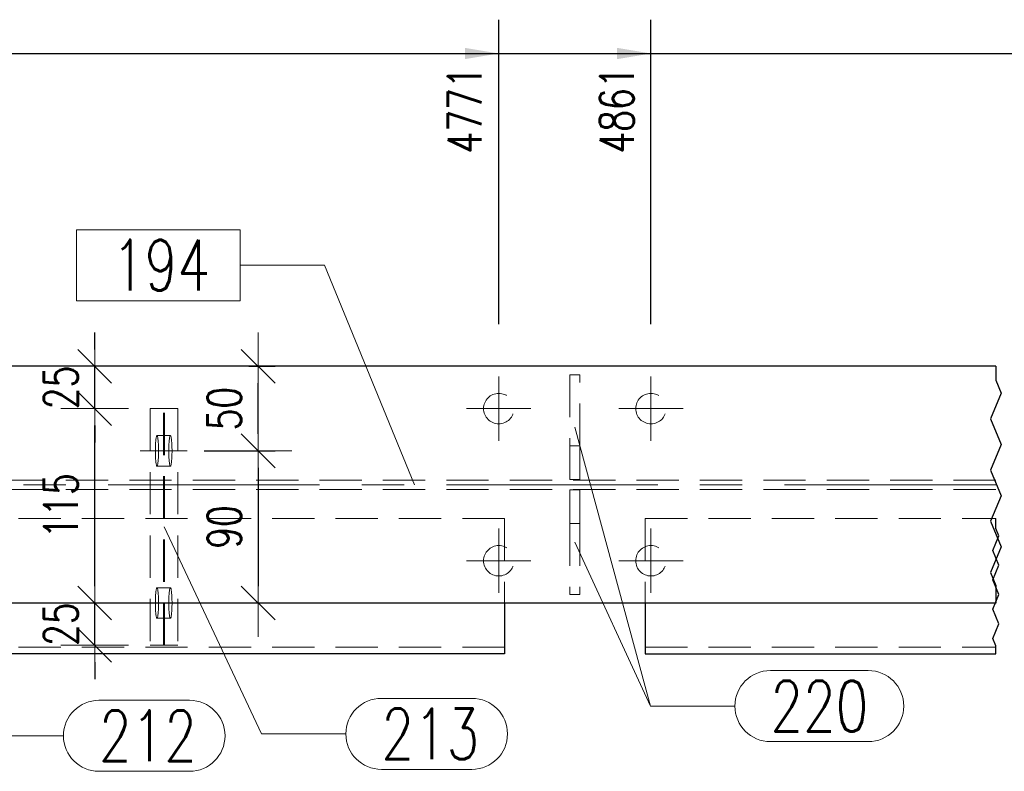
# Model space of a CAD drawing. Header units: millimetres. Extents: x -139 to 714, y 11567 to 12237.
# Tile 12 of 45: x 147 to 205, y 11805 to 11849. Entities that reach past the tile are written whole.
import ezdxf

# ---------------------------------------------------------------- set-up
doc = ezdxf.new("R2010")
doc.units = ezdxf.units.MM
doc.header["$LTSCALE"] = 10
doc.linetypes.add('HIDDEN', pattern=[0.375, 0.25, -0.125])
doc.linetypes.add('MITTE', pattern=[2, 1.25, -0.25, 0.25, -0.25])
doc.layers.get('Defpoints').update_dxf_attribs({"color": 1})
for name, color, linetype, lineweight in [('PS_Bolt', 4, 'Continuous', 13), ('PS_DIM', 4, 'Continuous', 13), ('PS_Hidden', 2, 'HIDDEN', 9), ('PS_Mid', 5, 'MITTE', 15), ('PS_Pos', 1, 'Continuous', 15), ('PS_Shape', 161, 'Continuous', 30), ('PS_SOLID', 7, 'Continuous', 30)]:
    doc.layers.add(name, color=color, linetype=linetype, lineweight=lineweight)
doc.styles.add('simplex', font='simplex.shx', dxfattribs={"width": 0.75})
doc.dimstyles.new('1_10_GŁ_DS1-LS10', dxfattribs={"dimtxt": 2, "dimasz": 2, "dimexe": 2, "dimexo": 5, "dimgap": 1, "dimtad": 1, "dimjust": 4, "dimdec": 0, "dimlfac": 10, "dimtxsty": 'simplex', "dimblk1": 'NONE', "dimsah": 1, "dimcen": 2, "dimclrd": 256, "dimclre": 256, "dimclrt": 3, "dimadec": 1, "dimazin": 0, "dimtfac": 1, "dimtdec": 0, "dimtmove": 2, "dimatfit": 3, "dimfxl": 1, "dimarcsym": 0})
doc.dimstyles.new('1_10_PRZ', dxfattribs={"dimtxt": 2, "dimasz": 1, "dimexe": 2, "dimexo": 5, "dimgap": 1, "dimtad": 1, "dimdec": 0, "dimlfac": 10, "dimtxsty": 'simplex', "dimblk": 'dimznak', "dimcen": 2, "dimse1": 1, "dimse2": 1, "dimclrt": 3, "dimadec": 1, "dimazin": 0, "dimtfac": 1, "dimtdec": 0, "dimtix": 1, "dimtmove": 2, "dimatfit": 3, "dimldrblk": 'dim-grot', "dimfxl": 1, "dimarcsym": 0})
doc.dimstyles.new('1_10_SC', dxfattribs={"dimtxt": 2, "dimasz": 1, "dimexe": 1, "dimexo": 1, "dimgap": 1, "dimtad": 1, "dimdec": 0, "dimlfac": 10, "dimtxsty": 'simplex', "dimblk": 'dimznak', "dimcen": 2, "dimclrd": 256, "dimclre": 256, "dimclrt": 3, "dimadec": 1, "dimazin": 0, "dimtfac": 1, "dimtdec": 0, "dimtix": 1, "dimtmove": 2, "dimatfit": 3, "dimldrblk": 'dim-grot', "dimfxl": 1, "dimarcsym": 0})

# ---------------------------------------------------------------- blocks, each defined once
blk = doc.blocks.new('*D136')
at = {"layer": 'Defpoints', "color": 0, "transparency": 16777216}
for p in [(175.464, 11847.24), (175.464, 11826.24), (-55.604, 11814.74)]:
    blk.add_point(p, dxfattribs=at)
at = {"layer": 'PS_DIM', "lineweight": -2, "transparency": 16777216}
for p, q in [((-55.604, 11819.74), (-55.604, 11849.24)), ((175.464, 11831.24), (175.464, 11849.24)), ((-55.604, 11847.24), (173.464, 11847.24))]:
    blk.add_line(p, q, dxfattribs=at)
at = {"layer": 'PS_DIM', "transparency": 16777216}
blk.add_solid([(173.464, 11847.573), (173.464, 11846.907), (175.464, 11847.24)], dxfattribs=at)
at = {"layer": 'PS_DIM', "color": 3, "transparency": 16777216, "insert": (173.444, 11843.898), "char_height": 2, "attachment_point": 5, "rotation": 90, "style": 'simplex'}
blk.add_mtext('4771', dxfattribs=at)
blk = doc.blocks.new('_None')
blk = doc.blocks.new('*D137')
at = {"layer": 'Defpoints', "color": 0, "transparency": 16777216}
for p in [(184.464, 11847.24), (184.464, 11826.24), (-55.604, 11814.74)]:
    blk.add_point(p, dxfattribs=at)
at = {"layer": 'PS_DIM', "lineweight": -2, "transparency": 16777216}
for p, q in [((-55.604, 11819.74), (-55.604, 11849.24)), ((184.464, 11831.24), (184.464, 11849.24)), ((-55.604, 11847.24), (182.464, 11847.24))]:
    blk.add_line(p, q, dxfattribs=at)
at = {"layer": 'PS_DIM', "transparency": 16777216}
blk.add_solid([(182.464, 11847.573), (182.464, 11846.907), (184.464, 11847.24)], dxfattribs=at)
at = {"layer": 'PS_DIM', "color": 3, "transparency": 16777216, "insert": (182.444, 11843.898), "char_height": 2, "attachment_point": 5, "rotation": 90, "style": 'simplex'}
blk.add_mtext('4861', dxfattribs=at)
blk = doc.blocks.new('*D138')
at = {"layer": 'Defpoints', "color": 0, "transparency": 16777216}
for p in [(275.264, 11847.24), (275.264, 11826.24), (-55.604, 11814.74)]:
    blk.add_point(p, dxfattribs=at)
at = {"layer": 'PS_DIM', "lineweight": -2, "transparency": 16777216}
for p, q in [((-55.604, 11819.74), (-55.604, 11849.24)), ((275.264, 11831.24), (275.264, 11849.24)), ((-55.604, 11847.24), (273.264, 11847.24))]:
    blk.add_line(p, q, dxfattribs=at)
at = {"layer": 'PS_DIM', "transparency": 16777216}
blk.add_solid([(273.264, 11847.573), (273.264, 11846.907), (275.264, 11847.24)], dxfattribs=at)
at = {"layer": 'PS_DIM', "color": 3, "transparency": 16777216, "insert": (273.244, 11843.613), "char_height": 2, "attachment_point": 5, "rotation": 90, "style": 'simplex'}
blk.add_mtext('8039', dxfattribs=at)
blk = doc.blocks.new('*D139')
at = {"layer": 'Defpoints', "color": 0, "transparency": 16777216}
for p in [(284.264, 11847.24), (284.264, 11826.24), (-55.604, 11814.74)]:
    blk.add_point(p, dxfattribs=at)
at = {"layer": 'PS_DIM', "lineweight": -2, "transparency": 16777216}
for p, q in [((-55.604, 11819.74), (-55.604, 11849.24)), ((284.264, 11831.24), (284.264, 11849.24)), ((-55.604, 11847.24), (282.264, 11847.24))]:
    blk.add_line(p, q, dxfattribs=at)
at = {"layer": 'PS_DIM', "transparency": 16777216}
blk.add_solid([(282.264, 11847.573), (282.264, 11846.907), (284.264, 11847.24)], dxfattribs=at)
at = {"layer": 'PS_DIM', "color": 3, "transparency": 16777216, "insert": (282.244, 11843.756), "char_height": 2, "attachment_point": 5, "rotation": 90, "style": 'simplex'}
blk.add_mtext('8129', dxfattribs=at)
blk = doc.blocks.new('*D140')
at = {"layer": 'Defpoints', "color": 0, "transparency": 16777216}
for p in [(328.664, 11847.24), (328.664, 11833.74), (-55.604, 11814.74)]:
    blk.add_point(p, dxfattribs=at)
at = {"layer": 'PS_DIM', "lineweight": -2, "transparency": 16777216}
for p, q in [((-55.604, 11819.74), (-55.604, 11849.24)), ((328.664, 11838.74), (328.664, 11849.24)), ((-55.604, 11847.24), (326.664, 11847.24))]:
    blk.add_line(p, q, dxfattribs=at)
at = {"layer": 'PS_DIM', "transparency": 16777216}
blk.add_solid([(326.664, 11847.573), (326.664, 11846.907), (328.664, 11847.24)], dxfattribs=at)
at = {"layer": 'PS_DIM', "color": 3, "transparency": 16777216, "insert": (326.644, 11843.577), "char_height": 2, "attachment_point": 5, "rotation": 90, "style": 'simplex'}
blk.add_mtext('8740', dxfattribs=at)
blk = doc.blocks.new('*D141')
at = {"layer": 'Defpoints', "color": 0, "transparency": 16777216}
for p in [(348.664, 11847.24), (348.664, 11833.74), (-55.604, 11814.74)]:
    blk.add_point(p, dxfattribs=at)
at = {"layer": 'PS_DIM', "lineweight": -2, "transparency": 16777216}
for p, q in [((-55.604, 11819.74), (-55.604, 11849.24)), ((348.664, 11838.74), (348.664, 11849.24)), ((-55.604, 11847.24), (346.664, 11847.24))]:
    blk.add_line(p, q, dxfattribs=at)
at = {"layer": 'PS_DIM', "transparency": 16777216}
blk.add_solid([(346.664, 11847.573), (346.664, 11846.907), (348.664, 11847.24)], dxfattribs=at)
at = {"layer": 'PS_DIM', "color": 3, "transparency": 16777216, "insert": (346.644, 11843.577), "char_height": 2, "attachment_point": 5, "rotation": 90, "style": 'simplex'}
blk.add_mtext('8940', dxfattribs=at)
blk = doc.blocks.new('*D142')
at = {"layer": 'Defpoints', "color": 0, "transparency": 16777216}
for p in [(398.066, 11847.24), (398.066, 11828.74), (-55.604, 11814.74)]:
    blk.add_point(p, dxfattribs=at)
at = {"layer": 'PS_DIM', "lineweight": -2, "transparency": 16777216}
for p, q in [((-55.604, 11819.74), (-55.604, 11849.24)), ((398.066, 11833.74), (398.066, 11849.24)), ((-55.604, 11847.24), (396.066, 11847.24))]:
    blk.add_line(p, q, dxfattribs=at)
at = {"layer": 'PS_DIM', "transparency": 16777216}
blk.add_solid([(396.066, 11847.573), (396.066, 11846.907), (398.066, 11847.24)], dxfattribs=at)
at = {"layer": 'PS_DIM', "color": 3, "transparency": 16777216, "insert": (396.046, 11843.577), "char_height": 2, "attachment_point": 5, "rotation": 90, "style": 'simplex'}
blk.add_mtext('9940', dxfattribs=at)
blk = doc.blocks.new('dimznak')
at = {"color": 0}
for points in [[(0, 2), (0, -2)], [(-2, 0), (2, 0)]]:
    blk.add_lwpolyline(points, dxfattribs=at)
at = {"color": 2}
blk.add_lwpolyline([(1, 1), (-1, -1)], dxfattribs=at)
blk = doc.blocks.new('*D241')
at = {"layer": 'Defpoints', "color": 0, "transparency": 16777216}
for p in [(151.565, 11814.74), (153.476, 11814.74), (154.843, 11812.24)]:
    blk.add_point(p, dxfattribs=at)
at = {"layer": 'PS_DIM', "color": 0, "lineweight": -2, "transparency": 16777216}
for p, q in [((151.565, 11815.74), (151.565, 11816.74)), ((151.565, 11812.24), (151.565, 11814.74)), ((151.565, 11811.24), (151.565, 11810.24))]:
    blk.add_line(p, q, dxfattribs=at)
for p, rotation in [((151.565, 11814.74), 270), ((151.565, 11812.24), 90)]:
    blk.add_blockref('dimznak', p, dxfattribs=dict(at, rotation=rotation))
at = {"layer": 'PS_DIM', "color": 3, "transparency": 16777216, "insert": (149.565, 11813.49), "char_height": 2, "attachment_point": 5, "rotation": 90, "style": 'simplex'}
blk.add_mtext('25', dxfattribs=at)
blk = doc.blocks.new('dim-grot')
blk.add_hatch(color=256).paths.add_polyline_path([(0, 0), (-2, 0.5), (-2, -0.5)])
blk.add_lwpolyline([(0, 0), (-2, 0.5), (-2, -0.5), (0, 0)])
blk = doc.blocks.new('*D242')
at = {"layer": 'Defpoints', "color": 0, "transparency": 16777216}
for p in [(151.565, 11826.24), (155.241, 11826.24), (153.476, 11814.74)]:
    blk.add_point(p, dxfattribs=at)
at = {"layer": 'PS_DIM', "color": 0, "lineweight": -2, "transparency": 16777216}
blk.add_line((151.565, 11815.74), (151.565, 11825.24), dxfattribs=at)
for p, rotation in [((151.565, 11826.24), 90), ((151.565, 11814.74), 270)]:
    blk.add_blockref('dimznak', p, dxfattribs=dict(at, rotation=rotation))
at = {"layer": 'PS_DIM', "color": 3, "transparency": 16777216, "insert": (149.565, 11820.49), "char_height": 2, "attachment_point": 5, "rotation": 90, "style": 'simplex'}
blk.add_mtext('115', dxfattribs=at)
blk = doc.blocks.new('*D243')
at = {"layer": 'Defpoints', "color": 0, "transparency": 16777216}
for p in [(151.565, 11828.74), (155.241, 11828.74), (155.241, 11826.24)]:
    blk.add_point(p, dxfattribs=at)
at = {"layer": 'PS_DIM', "color": 0, "lineweight": -2, "transparency": 16777216}
for p, q in [((151.565, 11829.74), (151.565, 11830.74)), ((151.565, 11826.24), (151.565, 11828.74)), ((151.565, 11825.24), (151.565, 11824.24))]:
    blk.add_line(p, q, dxfattribs=at)
for p, rotation in [((151.565, 11828.74), 270), ((151.565, 11826.24), 90)]:
    blk.add_blockref('dimznak', p, dxfattribs=dict(at, rotation=rotation))
at = {"layer": 'PS_DIM', "color": 3, "transparency": 16777216, "insert": (149.565, 11827.49), "char_height": 2, "attachment_point": 5, "rotation": 90, "style": 'simplex'}
blk.add_mtext('25', dxfattribs=at)
blk = doc.blocks.new('*D252')
at = {"layer": 'Defpoints', "color": 0, "transparency": 16777216}
for p in [(159.683, 11828.74), (161.233, 11828.74), (157.043, 11823.74)]:
    blk.add_point(p, dxfattribs=at)
at = {"layer": 'PS_DIM', "lineweight": -2, "transparency": 16777216}
for p, q in [((160.683, 11828.74), (162.233, 11828.74)), ((161.233, 11824.74), (161.233, 11827.74)), ((158.043, 11823.74), (162.233, 11823.74))]:
    blk.add_line(p, q, dxfattribs=at)
for p, rotation in [((161.233, 11828.74), 90), ((161.233, 11823.74), 270)]:
    blk.add_blockref('dimznak', p, dxfattribs=dict(at, rotation=rotation))
at = {"layer": 'PS_DIM', "color": 3, "transparency": 16777216, "insert": (159.233, 11826.24), "char_height": 2, "attachment_point": 5, "rotation": 90, "style": 'simplex'}
blk.add_mtext('50', dxfattribs=at)
blk = doc.blocks.new('*D253')
at = {"layer": 'Defpoints', "color": 0, "transparency": 16777216}
for p in [(161.233, 11823.74), (161.233, 11814.74), (161.233, 11814.74)]:
    blk.add_point(p, dxfattribs=at)
at = {"layer": 'PS_DIM', "color": 0, "lineweight": -2, "transparency": 16777216}
blk.add_line((161.233, 11822.74), (161.233, 11815.74), dxfattribs=at)
for p, rotation in [((161.233, 11823.74), 90), ((161.233, 11814.74), 270)]:
    blk.add_blockref('dimznak', p, dxfattribs=dict(at, rotation=rotation))
at = {"layer": 'PS_DIM', "color": 3, "transparency": 16777216, "insert": (159.233, 11819.24), "char_height": 2, "attachment_point": 5, "rotation": 90, "style": 'simplex'}
blk.add_mtext('90', dxfattribs=at)
blk = doc.blocks.new('*X380')
at = {"color": 4, "linetype": 'Continuous'}
blk.add_line((184.464, 11826.24), (184.464, 11826.24), dxfattribs=at)
blk.add_line((184.464, 11826.24), (184.464, 11826.24), dxfattribs=at)
blk.add_line((184.464, 11826.24), (184.464, 11826.24), dxfattribs=at)
blk.add_line((184.464, 11826.24), (184.464, 11826.24), dxfattribs=at)
blk.add_line((184.464, 11826.24), (184.464, 11826.24), dxfattribs=at)
blk = doc.blocks.new('*X381')
at = {"color": 4, "linetype": 'Continuous'}
blk.add_line((184.464, 11817.24), (184.464, 11817.24), dxfattribs=at)
blk.add_line((184.464, 11817.24), (184.464, 11817.24), dxfattribs=at)
blk.add_line((184.464, 11817.24), (184.464, 11817.24), dxfattribs=at)
blk.add_line((184.464, 11817.24), (184.464, 11817.24), dxfattribs=at)
blk.add_line((184.464, 11817.24), (184.464, 11817.24), dxfattribs=at)
blk = doc.blocks.new('*X383')
at = {"color": 4, "linetype": 'Continuous'}
blk.add_line((175.464, 11817.24), (175.464, 11817.24), dxfattribs=at)
blk.add_line((175.464, 11817.24), (175.464, 11817.24), dxfattribs=at)
blk.add_line((175.464, 11817.24), (175.464, 11817.24), dxfattribs=at)
blk.add_line((175.464, 11817.24), (175.464, 11817.24), dxfattribs=at)
blk.add_line((175.464, 11817.24), (175.464, 11817.24), dxfattribs=at)
blk = doc.blocks.new('*X386')
at = {"color": 4, "linetype": 'Continuous'}
blk.add_line((175.464, 11826.24), (175.464, 11826.24), dxfattribs=at)
blk.add_line((175.464, 11826.24), (175.464, 11826.24), dxfattribs=at)
blk.add_line((175.464, 11826.24), (175.464, 11826.24), dxfattribs=at)
blk.add_line((175.464, 11826.24), (175.464, 11826.24), dxfattribs=at)
blk.add_line((175.464, 11826.24), (175.464, 11826.24), dxfattribs=at)
blk = doc.blocks.new('*X387')
at = {"color": 1}
for p, q in [((204.864, 11828.74), (204.864, 11827.916)), ((204.864, 11827.916), (205.184, 11827.158)), ((205.184, 11827.158), (204.543, 11825.641)), ((204.543, 11825.641), (205.184, 11824.124)), ((205.184, 11824.124), (204.543, 11822.607)), ((204.543, 11822.607), (205.184, 11821.09)), ((205.184, 11821.09), (204.543, 11819.573)), ((204.543, 11819.573), (205.184, 11818.056)), ((204.864, 11819.145), (204.864, 11819.74)), ((205.047, 11818.712), (204.864, 11819.145)), ((204.68, 11817.845), (205.047, 11818.712)), ((205.184, 11818.056), (204.543, 11816.539)), ((205.047, 11816.978), (204.68, 11817.845)), ((204.68, 11816.111), (205.047, 11816.978)), ((204.543, 11816.539), (204.864, 11815.78)), ((205.047, 11815.245), (204.68, 11816.111)), ((204.68, 11814.378), (205.047, 11815.245)), ((204.864, 11815.78), (204.864, 11814.74)), ((205.047, 11813.511), (204.68, 11814.378)), ((204.68, 11812.644), (205.047, 11813.511)), ((204.864, 11812.21), (204.68, 11812.644)), ((204.864, 11811.74), (204.864, 11812.21))]:
    blk.add_line(p, q, dxfattribs=at)
at = {"layer": 'PS_Hidden', "color": 2, "linetype": 'HIDDEN'}
for p, q in [((180.264, 11828.24), (179.664, 11828.24)), ((179.664, 11828.24), (179.664, 11824.04)), ((180.264, 11824.04), (180.264, 11828.24)), ((154.843, 11826.24), (154.843, 11812.24)), ((154.843, 11826.24), (155.638, 11826.24)), ((155.638, 11826.24), (156.487, 11826.24)), ((155.638, 11812.24), (155.638, 11826.24)), ((155.692, 11812.24), (155.692, 11826.24)), ((156.487, 11826.24), (156.487, 11812.24)), ((155.211, 11824.571), (155.203, 11824.534)), ((155.22, 11824.601), (155.211, 11824.571)), ((155.229, 11824.623), (155.22, 11824.601)), ((155.238, 11824.636), (155.229, 11824.623)), ((155.248, 11824.64), (155.238, 11824.636)), ((155.257, 11824.636), (155.248, 11824.64)), ((155.248, 11824.64), (155.248, 11824.64)), ((156.043, 11824.64), (155.248, 11824.64)), ((155.266, 11824.623), (155.257, 11824.636)), ((155.275, 11824.601), (155.266, 11824.623)), ((155.284, 11824.571), (155.275, 11824.601)), ((155.293, 11824.534), (155.284, 11824.571)), ((155.998, 11824.534), (156.007, 11824.571)), ((156.007, 11824.571), (156.016, 11824.601)), ((156.016, 11824.601), (156.025, 11824.623)), ((156.025, 11824.623), (156.034, 11824.636)), ((156.034, 11824.636), (156.043, 11824.64)), ((156.043, 11824.64), (156.053, 11824.636)), ((156.053, 11824.636), (156.062, 11824.623)), ((156.062, 11824.623), (156.071, 11824.601)), ((156.071, 11824.601), (156.08, 11824.571)), ((156.08, 11824.571), (156.088, 11824.534)), ((155.156, 11824.001), (155.154, 11823.915)), ((155.16, 11824.084), (155.156, 11824.001)), ((155.164, 11824.164), (155.16, 11824.084)), ((155.168, 11824.24), (155.164, 11824.164)), ((155.174, 11824.311), (155.168, 11824.24)), ((155.18, 11824.376), (155.174, 11824.311)), ((155.187, 11824.436), (155.18, 11824.376)), ((155.195, 11824.488), (155.187, 11824.436)), ((155.203, 11824.534), (155.195, 11824.488)), ((155.301, 11824.488), (155.293, 11824.534)), ((155.308, 11824.436), (155.301, 11824.488)), ((155.315, 11824.376), (155.308, 11824.436)), ((155.322, 11824.311), (155.315, 11824.376)), ((155.327, 11824.24), (155.322, 11824.311)), ((155.332, 11824.164), (155.327, 11824.24)), ((155.336, 11824.084), (155.332, 11824.164)), ((155.339, 11824.001), (155.336, 11824.084)), ((155.341, 11823.915), (155.339, 11824.001)), ((155.95, 11823.915), (155.952, 11824.001)), ((155.952, 11824.001), (155.955, 11824.084)), ((155.955, 11824.084), (155.959, 11824.164)), ((155.959, 11824.164), (155.964, 11824.24)), ((155.964, 11824.24), (155.969, 11824.311)), ((155.969, 11824.311), (155.976, 11824.376)), ((155.976, 11824.376), (155.983, 11824.436)), ((155.983, 11824.436), (155.99, 11824.488)), ((155.99, 11824.488), (155.998, 11824.534)), ((156.088, 11824.534), (156.096, 11824.488)), ((156.096, 11824.488), (156.104, 11824.436)), ((156.104, 11824.436), (156.111, 11824.376)), ((156.111, 11824.376), (156.117, 11824.311)), ((156.117, 11824.311), (156.123, 11824.24)), ((156.123, 11824.24), (156.127, 11824.164)), ((156.127, 11824.164), (156.131, 11824.084)), ((156.131, 11824.084), (156.135, 11824.001)), ((156.135, 11824.001), (156.137, 11823.915)), ((179.664, 11824.04), (180.264, 11824.04)), ((179.664, 11822.04), (179.664, 11824.04)), ((180.264, 11824.04), (180.264, 11822.04)), ((155.153, 11823.828), (155.152, 11823.74)), ((155.152, 11823.74), (155.153, 11823.652)), ((155.154, 11823.915), (155.153, 11823.828)), ((155.153, 11823.652), (155.154, 11823.564)), ((155.154, 11823.564), (155.156, 11823.479)), ((155.156, 11823.479), (155.16, 11823.395)), ((155.16, 11823.395), (155.164, 11823.316)), ((155.332, 11823.316), (155.336, 11823.395)), ((155.336, 11823.395), (155.339, 11823.479)), ((155.339, 11823.479), (155.341, 11823.564)), ((155.343, 11823.828), (155.341, 11823.915)), ((155.341, 11823.564), (155.343, 11823.652)), ((155.343, 11823.74), (155.343, 11823.828)), ((155.343, 11823.652), (155.343, 11823.74)), ((155.948, 11823.828), (155.95, 11823.915)), ((155.948, 11823.74), (155.948, 11823.828)), ((155.948, 11823.652), (155.948, 11823.74)), ((155.95, 11823.564), (155.948, 11823.652)), ((155.952, 11823.479), (155.95, 11823.564)), ((155.955, 11823.395), (155.952, 11823.479)), ((155.959, 11823.316), (155.955, 11823.395)), ((156.131, 11823.395), (156.127, 11823.316)), ((156.135, 11823.479), (156.131, 11823.395)), ((156.137, 11823.564), (156.135, 11823.479)), ((156.137, 11823.915), (156.138, 11823.828)), ((156.138, 11823.652), (156.137, 11823.564)), ((156.138, 11823.828), (156.139, 11823.74)), ((156.139, 11823.74), (156.138, 11823.652)), ((155.164, 11823.316), (155.168, 11823.24)), ((155.168, 11823.24), (155.174, 11823.169)), ((155.174, 11823.169), (155.18, 11823.103)), ((155.18, 11823.103), (155.187, 11823.044)), ((155.187, 11823.044), (155.195, 11822.992)), ((155.195, 11822.992), (155.203, 11822.946)), ((155.203, 11822.946), (155.211, 11822.908)), ((155.211, 11822.908), (155.22, 11822.879)), ((155.22, 11822.879), (155.229, 11822.857)), ((155.229, 11822.857), (155.238, 11822.844)), ((155.238, 11822.844), (155.248, 11822.84)), ((155.248, 11822.84), (155.257, 11822.844)), ((156.043, 11822.84), (155.248, 11822.84)), ((155.257, 11822.844), (155.266, 11822.857)), ((155.266, 11822.857), (155.275, 11822.879)), ((155.275, 11822.879), (155.284, 11822.908)), ((155.284, 11822.908), (155.293, 11822.946)), ((155.293, 11822.946), (155.301, 11822.992)), ((155.301, 11822.992), (155.308, 11823.044)), ((155.308, 11823.044), (155.315, 11823.103)), ((155.315, 11823.103), (155.322, 11823.169)), ((155.322, 11823.169), (155.327, 11823.24)), ((155.327, 11823.24), (155.332, 11823.316)), ((155.964, 11823.24), (155.959, 11823.316)), ((155.969, 11823.169), (155.964, 11823.24)), ((155.976, 11823.103), (155.969, 11823.169)), ((155.983, 11823.044), (155.976, 11823.103)), ((155.99, 11822.992), (155.983, 11823.044)), ((155.998, 11822.946), (155.99, 11822.992)), ((156.007, 11822.908), (155.998, 11822.946)), ((156.016, 11822.879), (156.007, 11822.908)), ((156.025, 11822.857), (156.016, 11822.879)), ((156.034, 11822.844), (156.025, 11822.857)), ((156.043, 11822.84), (156.034, 11822.844)), ((156.053, 11822.844), (156.043, 11822.84)), ((156.043, 11822.84), (156.043, 11822.84)), ((156.062, 11822.857), (156.053, 11822.844)), ((156.071, 11822.879), (156.062, 11822.857)), ((156.08, 11822.908), (156.071, 11822.879)), ((156.088, 11822.946), (156.08, 11822.908)), ((156.096, 11822.992), (156.088, 11822.946)), ((156.104, 11823.044), (156.096, 11822.992)), ((156.111, 11823.103), (156.104, 11823.044)), ((156.117, 11823.169), (156.111, 11823.103)), ((156.123, 11823.24), (156.117, 11823.169)), ((156.127, 11823.316), (156.123, 11823.24)), ((204.864, 11822.015), (89.352, 11822.015)), ((180.264, 11822.04), (179.664, 11822.04)), ((204.864, 11821.465), (89.352, 11821.465)), ((179.664, 11819.44), (179.664, 11821.44)), ((179.664, 11821.44), (180.264, 11821.44)), ((180.264, 11821.44), (180.264, 11819.44)), ((175.811, 11819.74), (89.352, 11819.74)), ((175.811, 11819.74), (175.811, 11814.74)), ((179.664, 11819.44), (179.664, 11815.24)), ((180.264, 11819.44), (179.664, 11819.44)), ((180.264, 11819.44), (180.264, 11815.24)), ((184.117, 11819.74), (184.117, 11814.74)), ((184.117, 11819.74), (204.864, 11819.74)), ((155.168, 11815.24), (155.164, 11815.164)), ((155.174, 11815.311), (155.168, 11815.24)), ((155.18, 11815.376), (155.174, 11815.311)), ((155.187, 11815.436), (155.18, 11815.376)), ((155.195, 11815.488), (155.187, 11815.436)), ((155.203, 11815.534), (155.195, 11815.488)), ((155.211, 11815.571), (155.203, 11815.534)), ((155.22, 11815.601), (155.211, 11815.571)), ((155.229, 11815.623), (155.22, 11815.601)), ((155.238, 11815.636), (155.229, 11815.623)), ((155.248, 11815.64), (155.238, 11815.636)), ((155.257, 11815.636), (155.248, 11815.64)), ((155.248, 11815.64), (155.248, 11815.64)), ((156.043, 11815.64), (155.248, 11815.64)), ((155.266, 11815.623), (155.257, 11815.636)), ((155.275, 11815.601), (155.266, 11815.623)), ((155.284, 11815.571), (155.275, 11815.601)), ((155.293, 11815.534), (155.284, 11815.571)), ((155.301, 11815.488), (155.293, 11815.534)), ((155.308, 11815.436), (155.301, 11815.488)), ((155.315, 11815.376), (155.308, 11815.436)), ((155.322, 11815.311), (155.315, 11815.376)), ((155.327, 11815.24), (155.322, 11815.311)), ((155.332, 11815.164), (155.327, 11815.24)), ((155.959, 11815.164), (155.964, 11815.24)), ((155.964, 11815.24), (155.969, 11815.311)), ((155.969, 11815.311), (155.976, 11815.376)), ((155.976, 11815.376), (155.983, 11815.436)), ((155.983, 11815.436), (155.99, 11815.488)), ((155.99, 11815.488), (155.998, 11815.534)), ((155.998, 11815.534), (156.007, 11815.571)), ((156.007, 11815.571), (156.016, 11815.601)), ((156.016, 11815.601), (156.025, 11815.623)), ((156.025, 11815.623), (156.034, 11815.636)), ((156.034, 11815.636), (156.043, 11815.64)), ((156.043, 11815.64), (156.053, 11815.636)), ((156.053, 11815.636), (156.062, 11815.623)), ((156.062, 11815.623), (156.071, 11815.601)), ((156.071, 11815.601), (156.08, 11815.571)), ((156.08, 11815.571), (156.088, 11815.534)), ((156.088, 11815.534), (156.096, 11815.488)), ((156.096, 11815.488), (156.104, 11815.436)), ((156.104, 11815.436), (156.111, 11815.376)), ((156.111, 11815.376), (156.117, 11815.311)), ((156.117, 11815.311), (156.123, 11815.24)), ((156.123, 11815.24), (156.127, 11815.164)), ((180.264, 11815.24), (179.664, 11815.24)), ((155.153, 11814.828), (155.152, 11814.74)), ((155.152, 11814.74), (155.153, 11814.652)), ((155.154, 11814.915), (155.153, 11814.828)), ((155.153, 11814.652), (155.154, 11814.564)), ((155.156, 11815.001), (155.154, 11814.915)), ((155.16, 11815.084), (155.156, 11815.001)), ((155.164, 11815.164), (155.16, 11815.084)), ((155.336, 11815.084), (155.332, 11815.164)), ((155.339, 11815.001), (155.336, 11815.084)), ((155.341, 11814.915), (155.339, 11815.001)), ((155.343, 11814.828), (155.341, 11814.915)), ((155.341, 11814.564), (155.343, 11814.652)), ((155.343, 11814.74), (155.343, 11814.828)), ((155.343, 11814.652), (155.343, 11814.74)), ((155.948, 11814.828), (155.95, 11814.915)), ((155.948, 11814.74), (155.948, 11814.828)), ((155.948, 11814.652), (155.948, 11814.74)), ((155.95, 11814.564), (155.948, 11814.652)), ((155.95, 11814.915), (155.952, 11815.001)), ((155.952, 11815.001), (155.955, 11815.084)), ((155.955, 11815.084), (155.959, 11815.164)), ((156.127, 11815.164), (156.131, 11815.084)), ((156.131, 11815.084), (156.135, 11815.001)), ((156.135, 11815.001), (156.137, 11814.915)), ((156.137, 11814.915), (156.138, 11814.828)), ((156.138, 11814.652), (156.137, 11814.564)), ((156.138, 11814.828), (156.139, 11814.74)), ((156.139, 11814.74), (156.138, 11814.652)), ((155.154, 11814.564), (155.156, 11814.479)), ((155.156, 11814.479), (155.16, 11814.395)), ((155.16, 11814.395), (155.164, 11814.316)), ((155.164, 11814.316), (155.168, 11814.24)), ((155.168, 11814.24), (155.174, 11814.169)), ((155.174, 11814.169), (155.18, 11814.103)), ((155.18, 11814.103), (155.187, 11814.044)), ((155.308, 11814.044), (155.315, 11814.103)), ((155.315, 11814.103), (155.322, 11814.169)), ((155.322, 11814.169), (155.327, 11814.24)), ((155.327, 11814.24), (155.332, 11814.316)), ((155.332, 11814.316), (155.336, 11814.395)), ((155.336, 11814.395), (155.339, 11814.479)), ((155.339, 11814.479), (155.341, 11814.564)), ((155.952, 11814.479), (155.95, 11814.564)), ((155.955, 11814.395), (155.952, 11814.479)), ((155.959, 11814.316), (155.955, 11814.395)), ((155.964, 11814.24), (155.959, 11814.316)), ((155.969, 11814.169), (155.964, 11814.24)), ((155.976, 11814.103), (155.969, 11814.169)), ((155.983, 11814.044), (155.976, 11814.103)), ((156.111, 11814.103), (156.104, 11814.044)), ((156.117, 11814.169), (156.111, 11814.103)), ((156.123, 11814.24), (156.117, 11814.169)), ((156.127, 11814.316), (156.123, 11814.24)), ((156.131, 11814.395), (156.127, 11814.316)), ((156.135, 11814.479), (156.131, 11814.395)), ((156.137, 11814.564), (156.135, 11814.479)), ((155.187, 11814.044), (155.195, 11813.992)), ((155.195, 11813.992), (155.203, 11813.946)), ((155.203, 11813.946), (155.211, 11813.908)), ((155.211, 11813.908), (155.22, 11813.879)), ((155.22, 11813.879), (155.229, 11813.857)), ((155.229, 11813.857), (155.238, 11813.844)), ((155.238, 11813.844), (155.248, 11813.84)), ((155.248, 11813.84), (155.257, 11813.844)), ((156.043, 11813.84), (155.248, 11813.84)), ((155.257, 11813.844), (155.266, 11813.857)), ((155.266, 11813.857), (155.275, 11813.879)), ((155.275, 11813.879), (155.284, 11813.908)), ((155.284, 11813.908), (155.293, 11813.946)), ((155.293, 11813.946), (155.301, 11813.992)), ((155.301, 11813.992), (155.308, 11814.044)), ((155.99, 11813.992), (155.983, 11814.044)), ((155.998, 11813.946), (155.99, 11813.992)), ((156.007, 11813.908), (155.998, 11813.946)), ((156.016, 11813.879), (156.007, 11813.908)), ((156.025, 11813.857), (156.016, 11813.879)), ((156.034, 11813.844), (156.025, 11813.857)), ((156.043, 11813.84), (156.034, 11813.844)), ((156.053, 11813.844), (156.043, 11813.84)), ((156.043, 11813.84), (156.043, 11813.84)), ((156.062, 11813.857), (156.053, 11813.844)), ((156.071, 11813.879), (156.062, 11813.857)), ((156.08, 11813.908), (156.071, 11813.879)), ((156.088, 11813.946), (156.08, 11813.908)), ((156.096, 11813.992), (156.088, 11813.946)), ((156.104, 11814.044), (156.096, 11813.992)), ((175.811, 11812.14), (89.352, 11812.14)), ((154.843, 11812.24), (155.638, 11812.24)), ((156.487, 11812.24), (155.638, 11812.24)), ((184.117, 11812.14), (204.864, 11812.14))]:
    blk.add_line(p, q, dxfattribs=at)
at = {"layer": 'PS_Hidden', "color": 2, "extrusion": (0, 0, -1)}
for centre in [(-175.464, 11826.24), (-184.464, 11826.24), (-175.464, 11817.24), (-184.464, 11817.24)]:
    blk.add_circle(centre, 0.9, dxfattribs=at)
at = {"layer": 'PS_Mid', "color": 5, "linetype": 'MITTE'}
for p, q in [((175.464, 11828.14), (175.464, 11824.34)), ((184.464, 11828.14), (184.464, 11824.34)), ((177.364, 11826.24), (173.564, 11826.24)), ((186.364, 11826.24), (182.564, 11826.24)), ((154.248, 11823.74), (157.043, 11823.74)), ((204.864, 11821.74), (89.352, 11821.74)), ((175.464, 11819.14), (175.464, 11815.34)), ((184.464, 11819.14), (184.464, 11815.34)), ((177.364, 11817.24), (173.564, 11817.24)), ((186.364, 11817.24), (182.564, 11817.24)), ((154.248, 11814.74), (157.043, 11814.74))]:
    blk.add_line(p, q, dxfattribs=at)
at = {"layer": 'PS_SOLID', "color": 7, "linetype": 'Continuous'}
for p, q in [((204.864, 11828.74), (121.852, 11828.74)), ((204.864, 11814.74), (121.852, 11814.74)), ((175.811, 11814.74), (175.811, 11811.74)), ((184.117, 11814.74), (184.117, 11811.74)), ((175.811, 11811.74), (89.352, 11811.74)), ((184.117, 11811.74), (204.864, 11811.74))]:
    blk.add_line(p, q, dxfattribs=at)
blk = doc.blocks.new('*X392')
at = {"color": 1}
for p, q in [((144.502, 11819.24), (144.716, 11806.889)), ((151.816, 11808.989), (157.174, 11808.989)), ((144.716, 11806.889), (149.716, 11806.889)), ((151.816, 11804.789), (157.174, 11804.789))]:
    blk.add_line(p, q, dxfattribs=at)
for centre, start, end in [((151.816, 11806.889), 90, 270), ((157.174, 11806.889), 270, 90)]:
    blk.add_arc(centre, 2.1, start, end, dxfattribs=at)
at = {"color": 2, "style": 'simplex', "width": 0.75}
blk.add_text('212', height=3, dxfattribs=at).set_placement((151.816, 11805.389))
blk = doc.blocks.new('*X393')
at = {"color": 1}
for p, q in [((155.665, 11819.24), (161.421, 11807.003)), ((168.521, 11809.103), (173.878, 11809.103)), ((161.421, 11807.003), (166.421, 11807.003)), ((168.521, 11804.903), (173.878, 11804.903))]:
    blk.add_line(p, q, dxfattribs=at)
for centre, start, end in [((168.521, 11807.003), 90, 270), ((173.878, 11807.003), 270, 90)]:
    blk.add_arc(centre, 2.1, start, end, dxfattribs=at)
at = {"color": 2, "style": 'simplex', "width": 0.75}
blk.add_text('213', height=3, dxfattribs=at).set_placement((168.521, 11805.503))
blk = doc.blocks.new('*X396')
at = {"color": 1}
for p, q in [((160.16, 11836.821), (150.496, 11836.821)), ((150.496, 11836.821), (150.496, 11832.621)), ((160.16, 11832.621), (160.16, 11836.821)), ((160.16, 11834.721), (165.16, 11834.721)), ((170.481, 11821.74), (165.16, 11834.721)), ((150.496, 11832.621), (160.16, 11832.621))]:
    blk.add_line(p, q, dxfattribs=at)
at = {"color": 2, "style": 'simplex', "width": 0.75}
blk.add_text('194', height=3, dxfattribs=at).set_placement((152.596, 11833.221))
blk = doc.blocks.new('*X399')
at = {"color": 1}
for p, q in [((179.964, 11825.14), (184.431, 11808.645)), ((191.531, 11810.745), (197.317, 11810.745)), ((184.431, 11808.645), (189.431, 11808.645)), ((191.531, 11806.545), (197.317, 11806.545))]:
    blk.add_line(p, q, dxfattribs=at)
for centre, start, end in [((191.531, 11808.645), 90, 270), ((197.317, 11808.645), 270, 90)]:
    blk.add_arc(centre, 2.1, start, end, dxfattribs=at)
at = {"color": 2, "style": 'simplex', "width": 0.75}
blk.add_text('220', height=3, dxfattribs=at).set_placement((191.531, 11807.145))
blk = doc.blocks.new('*X401')
at = {"color": 1}
for p, q in [((179.964, 11818.34), (184.431, 11808.645)), ((191.531, 11810.745), (197.317, 11810.745)), ((184.431, 11808.645), (189.431, 11808.645)), ((191.531, 11806.545), (197.317, 11806.545))]:
    blk.add_line(p, q, dxfattribs=at)
for centre, start, end in [((191.531, 11808.645), 90, 270), ((197.317, 11808.645), 270, 90)]:
    blk.add_arc(centre, 2.1, start, end, dxfattribs=at)
at = {"color": 2, "style": 'simplex', "width": 0.75}
blk.add_text('220', height=3, dxfattribs=at).set_placement((191.531, 11807.145))

msp = doc.modelspace()

# ---------------------------------------------------------------- block references
at = {"layer": 'PS_Bolt', "color": 4}
for name in ['*X386', '*X380', '*X383', '*X381']:
    msp.add_blockref(name, (0, 0), dxfattribs=at)
at = {"layer": 'PS_Pos'}
for name in ['*X396', '*X399', '*X392', '*X393', '*X401']:
    msp.add_blockref(name, (0, 0), dxfattribs=at)
at = {"layer": 'PS_Shape', "color": 6}
msp.add_blockref('*X387', (0, 0), dxfattribs=at)

# ---------------------------------------------------------------- dimensions: what is measured, and where the dimension line sits
at = {"layer": 'PS_DIM'}
for base, p2, text, picture, middle in [((175.464, 11847.24), (175.464, 11826.24), '4771', '*D136', (173.444, 11843.898)), ((184.464, 11847.24), (184.464, 11826.24), '4861', '*D137', (182.444, 11843.898)), ((275.264, 11847.24), (275.264, 11826.24), '8039', '*D138', (273.244, 11843.613)), ((284.264, 11847.24), (284.264, 11826.24), '8129', '*D139', (282.244, 11843.756)), ((328.664, 11847.24), (328.664, 11833.74), '8740', '*D140', (326.644, 11843.577)), ((348.664, 11847.24), (348.664, 11833.74), '8940', '*D141', (346.644, 11843.577)), ((398.066, 11847.24), (398.066, 11828.74), '9940', '*D142', (396.046, 11843.577))]:
    dim = msp.add_linear_dim(base=base, p1=(-55.604, 11814.74), p2=p2, text=text, dimstyle='1_10_GŁ_DS1-LS10', dxfattribs=at)
    dim.commit()
    dim.dimension.update_dxf_attribs({"geometry": picture, "text_midpoint": middle, "dimtype": 128, "text_rotation": 90})
for base, p1, p2, picture, middle in [((151.565, 11828.74), (155.241, 11826.24), (155.241, 11828.74), '*D243', (149.565, 11827.49)), ((151.565, 11826.24), (153.476, 11814.74), (155.241, 11826.24), '*D242', (149.565, 11820.49)), ((161.233, 11814.74), (161.233, 11823.74), (161.233, 11814.74), '*D253', (159.233, 11819.24)), ((151.565, 11814.74), (154.843, 11812.24), (153.476, 11814.74), '*D241', (149.565, 11813.49))]:
    dim = msp.add_linear_dim(base=base, p1=p1, p2=p2, angle=90, dimstyle='1_10_PRZ', override={"dimfxl": 20, "dimfxlon": 1}, dxfattribs=at)
    dim.commit()
    dim.dimension.update_dxf_attribs({"geometry": picture, "text_midpoint": middle})
dim = msp.add_linear_dim(base=(161.233, 11828.74), p1=(157.043, 11823.74), p2=(159.683, 11828.74), angle=90, dimstyle='1_10_SC', dxfattribs=at)
dim.commit()
dim.dimension.update_dxf_attribs({"geometry": '*D252', "text_midpoint": (159.233, 11826.24)})

doc.saveas('drawing.dxf')
